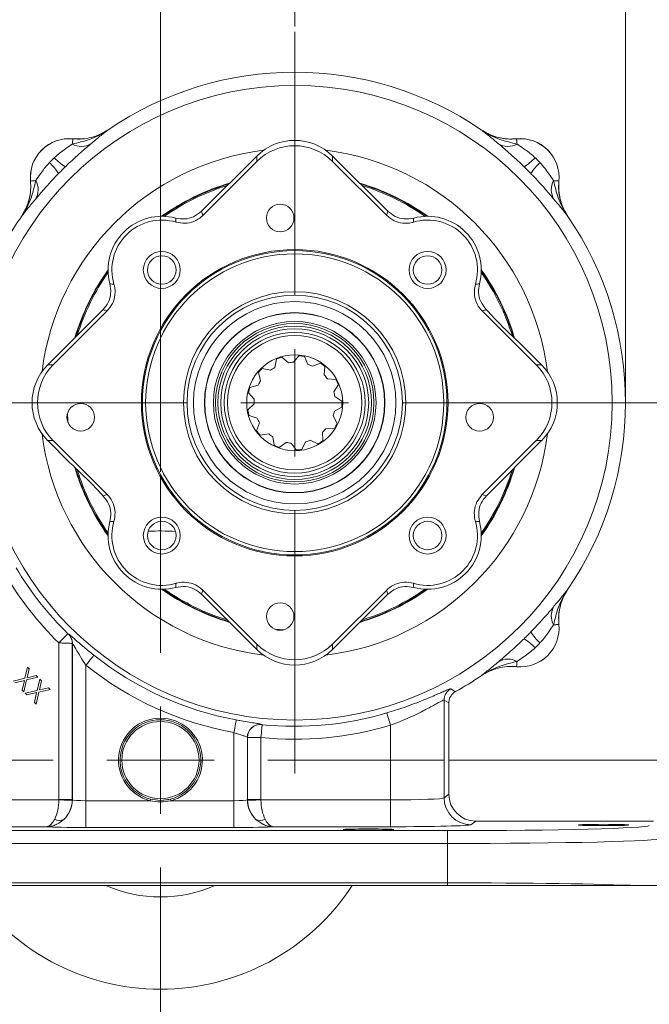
# Model space of a CAD drawing. Header units: inches. Extents: x 0.3 to 33.9, y 0.2 to 21.6.
# Tile 10 of 16: x 22.4 to 28.3, y 5.1 to 14.3. Entities that reach past the tile are written whole.
import ezdxf

# ---------------------------------------------------------------- set-up
doc = ezdxf.new("R2010")
doc.units = ezdxf.units.IN
doc.header["$MEASUREMENT"] = 0
doc.header["$PDSIZE"] = -1
doc.layers.add('SLD-0', color=7, linetype='Continuous', lineweight=15)
doc.styles.add('SLDTEXTSTYLE0', font='TXT', dxfattribs={"width": 0.75})
doc.dimstyles.new('SLDDIMSTYLE0', dxfattribs={"dimtxt": 0.25, "dimasz": 0.13, "dimexe": 0, "dimexo": 0.0625, "dimgap": 0.0625, "dimtad": 0, "dimtih": 1, "dimtoh": 1, "dimrnd": 1e-09, "dimzin": 12, "dimdsep": 46, "dimtxsty": 'SLDTEXTSTYLE0', "dimsah": 1, "dimcen": 0.09, "dimadec": 0, "dimazin": 3, "dimtfac": 1, "dimtofl": 0, "dimtmove": 0, "dimatfit": 3, "dimfxl": 1, "dimfrac": 2, "dimtolj": 1, "dimtzin": 12, "dimarcsym": 0})
doc.dimstyles.new('SLDDIMSTYLE1', dxfattribs={"dimtxt": 0.25, "dimasz": 0.13, "dimexe": 0, "dimexo": 0.0625, "dimgap": 0.0625, "dimtad": 0, "dimtih": 1, "dimtoh": 1, "dimrnd": 1e-09, "dimzin": 12, "dimdsep": 46, "dimtxsty": 'SLDTEXTSTYLE0', "dimsah": 1, "dimcen": 0.09, "dimadec": 0, "dimazin": 3, "dimtfac": 1, "dimtmove": 0, "dimatfit": 0, "dimfxl": 1, "dimfrac": 2, "dimtolj": 1, "dimtzin": 12, "dimarcsym": 0})

# ---------------------------------------------------------------- blocks, each defined once
blk = doc.blocks.new('_D')
at = {"layer": 'SLD-0'}
for p, q in [((24.9932, 14.234), (24.9932, 15.2715)), ((28.0732, 10.7779), (28.0732, 15.2715)), ((24.9932, 15.1465), (26.0068, 15.1465)), ((26.1464, 15.1833), (26.0956, 15.1833)), ((26.0956, 15.1833), (26.0956, 14.7865)), ((26.9199, 15.1833), (26.9707, 15.1833)), ((26.9707, 15.1833), (26.9707, 14.7865)), ((28.0732, 15.1465), (27.0595, 15.1465)), ((26.0956, 14.7865), (26.1464, 14.7865)), ((26.9707, 14.7865), (26.9199, 14.7865))]:
    blk.add_line(p, q, dxfattribs=at)
for points in [[(24.9932, 15.1465), (25.1232, 15.1265), (25.1232, 15.1665)], [(28.0732, 15.1465), (27.9432, 15.1665), (27.9432, 15.1265)]]:
    blk.add_solid(points, dxfattribs=at)
at = {"layer": 'SLD-0', "char_height": 0.25, "attachment_point": 1, "style": 'SLDTEXTSTYLE0'}
for s, insert in [('3.08', (26.1083, 15.5564, 0.0039)), ('78.2', (26.2099, 15.1087, 0.0039))]:
    blk.add_mtext(s, dxfattribs=dict(at, insert=insert))
blk = doc.blocks.new('_D_1')
at = {"layer": 'SLD-0'}
for p, q in [((30.5021, 7.3983), (30.5021, 7.6483)), ((26.4282, 7.3983), (30.6271, 7.3983)), ((30.1153, 6.8501), (30.0645, 6.8501)), ((30.0645, 6.8501), (30.0645, 6.4533)), ((30.8888, 6.8501), (30.9396, 6.8501)), ((30.9396, 6.8501), (30.9396, 6.4533)), ((30.0645, 6.4533), (30.1153, 6.4533)), ((30.9396, 6.4533), (30.8888, 6.4533)), ((26.4648, 6.2283), (30.6271, 6.2283)), ((30.5021, 6.2283), (30.5021, 5.9783))]:
    blk.add_line(p, q, dxfattribs=at)
for points in [[(30.5021, 7.3983), (30.5221, 7.5283), (30.4821, 7.5283)], [(30.5021, 6.2283), (30.4821, 6.0983), (30.5221, 6.0983)]]:
    blk.add_solid(points, dxfattribs=at)
at = {"layer": 'SLD-0', "char_height": 0.25, "attachment_point": 1, "style": 'SLDTEXTSTYLE0'}
for s, insert in [('1.17', (30.0772, 7.2232, -1.4325)), ('29.7', (30.1788, 6.7755, -1.4325))]:
    blk.add_mtext(s, dxfattribs=dict(at, insert=insert))
blk = doc.blocks.new('_D_2')
at = {"layer": 'SLD-0'}
for p, q in [((28.4992, 10.7279), (30.6271, 10.7279)), ((30.5021, 10.7279), (30.5021, 9.474)), ((30.1153, 9.0999), (30.0645, 9.0999)), ((30.0645, 9.0999), (30.0645, 8.7031)), ((30.8888, 9.0999), (30.9396, 9.0999)), ((30.9396, 9.0999), (30.9396, 8.7031)), ((30.0645, 8.7031), (30.1153, 8.7031)), ((30.5021, 7.3983), (30.5021, 8.6523)), ((30.9396, 8.7031), (30.8888, 8.7031)), ((26.4282, 7.3983), (30.6271, 7.3983))]:
    blk.add_line(p, q, dxfattribs=at)
for points in [[(30.5021, 10.7279), (30.4821, 10.5979), (30.5221, 10.5979)], [(30.5021, 7.3983), (30.5221, 7.5283), (30.4821, 7.5283)]]:
    blk.add_solid(points, dxfattribs=at)
at = {"layer": 'SLD-0', "char_height": 0.25, "attachment_point": 1, "style": 'SLDTEXTSTYLE0'}
for s, insert in [('3.33', (30.0772, 9.473, -1.4325)), ('84.6', (30.1788, 9.0253, -1.4325))]:
    blk.add_mtext(s, dxfattribs=dict(at, insert=insert))
blk = doc.blocks.new('_D_4')
at = {"layer": 'SLD-0'}
for p, q in [((20.3863, 8.4735), (20.3863, 15.2715)), ((23.7432, 10.0833), (23.7432, 15.2715)), ((20.3863, 15.1465), (21.5384, 15.1465)), ((21.678, 15.1833), (21.6272, 15.1833)), ((21.6272, 15.1833), (21.6272, 14.7865)), ((22.4515, 15.1833), (22.5023, 15.1833)), ((22.5023, 15.1833), (22.5023, 14.7865)), ((23.7432, 15.1465), (22.5911, 15.1465)), ((21.6272, 14.7865), (21.678, 14.7865)), ((22.5023, 14.7865), (22.4515, 14.7865))]:
    blk.add_line(p, q, dxfattribs=at)
for points in [[(20.3863, 15.1465), (20.5163, 15.1265), (20.5163, 15.1665)], [(23.7432, 15.1465), (23.6132, 15.1665), (23.6132, 15.1265)]]:
    blk.add_solid(points, dxfattribs=at)
at = {"layer": 'SLD-0', "char_height": 0.25, "attachment_point": 1, "style": 'SLDTEXTSTYLE0'}
for s, insert in [('3.36', (21.6399, 15.5564, -1.4325)), ('85.3', (21.7415, 15.1087, -1.4325))]:
    blk.add_mtext(s, dxfattribs=dict(at, insert=insert))
blk = doc.blocks.new('_D_5')
at = {"layer": 'SLD-0'}
for p, q in [((23.7432, 10.0833), (23.7432, 15.2715)), ((24.9932, 14.234), (24.9932, 15.2715)), ((23.7432, 15.1465), (23.4932, 15.1465)), ((23.9814, 15.1833), (23.9306, 15.1833)), ((23.9306, 15.1833), (23.9306, 14.7865)), ((24.7549, 15.1833), (24.8057, 15.1833)), ((24.8057, 15.1833), (24.8057, 14.7865)), ((24.9932, 15.1465), (25.2432, 15.1465)), ((23.9306, 14.7865), (23.9814, 14.7865)), ((24.8057, 14.7865), (24.7549, 14.7865))]:
    blk.add_line(p, q, dxfattribs=at)
for points in [[(23.7432, 15.1465), (23.6132, 15.1665), (23.6132, 15.1265)], [(24.9932, 15.1465), (25.1232, 15.1265), (25.1232, 15.1665)]]:
    blk.add_solid(points, dxfattribs=at)
at = {"layer": 'SLD-0', "char_height": 0.25, "attachment_point": 1, "style": 'SLDTEXTSTYLE0'}
for s, insert in [('1.25', (23.9433, 15.5564, -1.4325)), ('31.8', (24.0449, 15.1087, -1.4325))]:
    blk.add_mtext(s, dxfattribs=dict(at, insert=insert))
blk = doc.blocks.new('SW_CENTERMARKSYMBOL_0')
at = {"layer": 'SLD-0', "color": 0}
for p, q in [((0, 1), (0, 3.4561)), ((0, 0), (0, 0.5)), ((-1, 0), (-3.4561, 0)), ((0, 0), (-0.5, 0)), ((0, 0), (0, -0.5)), ((0, 0), (0.5, 0)), ((1, 0), (3.4561, 0)), ((0, -1), (0, -3.4561))]:
    blk.add_line(p, q, dxfattribs=at)
blk = doc.blocks.new('SW_CENTERMARKSYMBOL_1')
at = {"layer": 'SLD-0', "color": 0}
for p, q in [((0, 1), (0, 2.635)), ((0, 0), (0, 0.5)), ((-1, 0), (-2.635, 0)), ((0, 0), (-0.5, 0)), ((0, 0), (0, -0.5)), ((0, 0), (0.5, 0)), ((1, 0), (2.635, 0)), ((0, -1), (0, -2.635))]:
    blk.add_line(p, q, dxfattribs=at)

msp = doc.modelspace()

# ---------------------------------------------------------------- linework, layer by layer
at = {"color": 7, "linetype": 'Continuous', "lineweight": 15}
for p, q in [((23.2571, 13.2717), (23.257, 13.272)), ((26.7293, 13.272), (26.7292, 13.2717)), ((26.7293, 13.272), (26.7381, 13.2663)), ((22.9276, 13.1873), (22.9276, 13.187)), ((27.0587, 13.187), (27.0587, 13.1873)), ((24.6399, 13.0264), (24.1265, 12.5129)), ((24.6399, 12.9762), (24.1369, 12.4732)), ((24.6399, 12.9762), (24.6399, 13.0264)), ((25.3464, 13.0264), (25.3464, 12.9762)), ((25.8598, 12.5129), (25.3464, 13.0264)), ((25.8494, 12.4732), (25.3464, 12.9762)), ((22.5341, 12.7935), (22.5338, 12.7935)), ((27.4525, 12.7935), (27.4522, 12.7935)), ((22.4491, 12.4641), (22.4494, 12.464)), ((27.5369, 12.464), (27.5372, 12.4641)), ((23.2081, 11.5946), (22.6947, 11.0812)), ((23.2479, 11.5842), (22.7449, 11.0812)), ((27.2415, 11.0812), (26.7384, 11.5842)), ((26.7886, 11.5842), (26.7782, 11.5946)), ((27.2916, 11.0812), (27.0859, 11.2869)), ((24.8245, 11.1346), (24.8075, 11.0569)), ((24.9362, 11.1014), (24.8748, 11.152)), ((25.0328, 11.1664), (24.9816, 11.1055)), ((25.1162, 11.0851), (25.0854, 11.1584)), ((22.6947, 11.0812), (22.7449, 11.0812)), ((24.6548, 11.0097), (24.6759, 10.9329)), ((24.7692, 11.0321), (24.6913, 11.0484)), ((25.232, 11.0977), (25.1584, 11.0676)), ((25.2681, 10.987), (25.2749, 11.0662)), ((27.2415, 11.0812), (27.2916, 11.0812)), ((25.3765, 10.9444), (25.2973, 10.9519)), ((24.6535, 10.8932), (24.5769, 10.8714)), ((25.357, 10.8295), (25.3998, 10.8966)), ((24.5627, 10.8202), (24.6169, 10.762)), ((25.4332, 10.7414), (25.3666, 10.7849)), ((24.6156, 10.7164), (24.5579, 10.6615)), ((25.3625, 10.6488), (25.4316, 10.6883)), ((24.5691, 10.6095), (24.6442, 10.5832)), ((25.3891, 10.5354), (25.3503, 10.6049)), ((24.6642, 10.5422), (24.6387, 10.4669)), ((25.2834, 10.4862), (25.363, 10.489)), ((22.7449, 10.3747), (22.6947, 10.3747)), ((22.6947, 10.3747), (22.9004, 10.169)), ((22.7449, 10.3747), (23.2479, 9.8717)), ((24.6727, 10.4261), (24.7514, 10.4377)), ((24.7882, 10.4106), (24.8006, 10.332)), ((25.1379, 10.379), (25.2096, 10.3446)), ((25.2542, 10.3734), (25.2522, 10.453)), ((26.7384, 9.8717), (27.2415, 10.3747)), ((26.7782, 9.8613), (27.2916, 10.3747)), ((27.2916, 10.3747), (27.2415, 10.3747)), ((24.8497, 10.3117), (24.914, 10.3586)), ((24.9591, 10.3517), (25.0066, 10.2879)), ((25.0596, 10.2927), (25.0947, 10.3641)), ((23.1977, 9.8717), (23.2081, 9.8613)), ((27.5372, 8.9918), (27.5315, 8.983)), ((27.5372, 8.9918), (27.5369, 8.9919)), ((24.1265, 8.9429), (24.6399, 8.4295)), ((24.1369, 8.9827), (24.6399, 8.4796)), ((25.3464, 8.4796), (25.8494, 8.9827)), ((25.3464, 8.4295), (25.8598, 8.9429)), ((27.4522, 8.6624), (27.4525, 8.6624)), ((22.8878, 8.5721), (22.8865, 8.5715)), ((24.8103, 8.6167), (24.8894, 8.6114)), ((22.7977, 8.4904), (22.7977, 7.0305)), ((22.9226, 8.4857), (22.9239, 8.4863)), ((22.9226, 7.0305), (22.9226, 8.4857)), ((22.9239, 8.4863), (22.9239, 7.0294)), ((24.6399, 8.4295), (24.6399, 8.4796)), ((25.3464, 8.4796), (25.3464, 8.4295)), ((22.4819, 8.1608), (22.5069, 8.2648)), ((22.5069, 8.2648), (22.5224, 8.2493)), ((23.0489, 7.02), (23.0489, 8.2814)), ((27.0587, 8.2686), (27.0587, 8.2689)), ((22.6017, 8.17), (22.4976, 8.1451)), ((22.5224, 8.2493), (22.5023, 8.1656)), ((22.5023, 8.1656), (22.5863, 8.1854)), ((22.5863, 8.1854), (22.6017, 8.17)), ((26.7292, 8.1842), (26.7293, 8.1839)), ((22.371, 8.1347), (22.4819, 8.1608)), ((22.477, 8.1403), (22.3865, 8.1192)), ((22.4558, 8.0499), (22.477, 8.1403)), ((22.4976, 8.1451), (22.4713, 8.0344)), ((22.5956, 8.0472), (22.6206, 8.1511)), ((22.6361, 8.1356), (22.616, 8.0519)), ((22.6206, 8.1511), (22.6361, 8.1356)), ((22.4713, 8.0344), (22.4558, 8.0499)), ((22.4847, 8.0211), (22.5956, 8.0472)), ((22.5002, 8.0055), (22.4847, 8.0211)), ((22.5907, 8.0266), (22.5002, 8.0055)), ((22.5695, 7.9363), (22.5907, 8.0266)), ((22.6113, 8.0314), (22.585, 7.9207)), ((22.7154, 8.0563), (22.6113, 8.0314)), ((22.616, 8.0519), (22.7, 8.0717)), ((22.7, 8.0717), (22.7154, 8.0563)), ((22.585, 7.9207), (22.5695, 7.9363)), ((26.3839, 7.0463), (26.3839, 7.9574)), ((26.3839, 7.9574), (26.4282, 7.9312)), ((26.4282, 7.9312), (26.4282, 7.0794)), ((24.6859, 7.729), (24.6846, 7.7305)), ((25.8842, 7.7225), (25.8842, 7.0273)), ((24.4274, 7.6546), (24.4274, 7.02)), ((24.5524, 7.0294), (24.5524, 7.6112)), ((24.5524, 7.6112), (24.5537, 7.6097)), ((24.5537, 7.6097), (24.5537, 7.0305)), ((24.6786, 7.0305), (24.6786, 7.609)), ((26.4282, 7.0794), (26.3839, 7.0463)), ((22.7976, 7.0273), (21.5921, 7.0273)), ((22.9226, 7.0305), (22.7977, 7.0305)), ((22.9239, 7.0294), (22.9226, 7.0305)), ((23.0489, 7.02), (23.0489, 6.7701)), ((23.6466, 7.02), (23.0489, 7.02)), ((23.6503, 7.0345), (23.6466, 7.02)), ((23.8397, 7.02), (23.836, 7.0345)), ((24.4274, 7.02), (23.8397, 7.02)), ((24.4274, 7.02), (24.4274, 6.7701)), ((24.5537, 7.0305), (24.5524, 7.0294)), ((24.6786, 7.0305), (24.5537, 7.0305)), ((25.8842, 7.0273), (24.6787, 7.0273)), ((25.8842, 7.0273), (25.8842, 6.7774)), ((26.6337, 6.7963), (26.6781, 6.8296)), ((28.3348, 6.8296), (26.6781, 6.8296)), ((26.4148, 6.741), (21.0615, 6.741)), ((21.5921, 6.7774), (22.6861, 6.7774)), ((23.0489, 6.7701), (24.4274, 6.7701)), ((24.7902, 6.7774), (25.8842, 6.7774)), ((26.4148, 6.621), (26.4148, 6.741)), ((21.0615, 6.621), (26.4148, 6.621)), ((26.4148, 6.621), (26.4148, 6.2548)), ((26.4148, 6.2548), (21.0615, 6.2548)), ((26.4148, 6.2283), (26.4148, 6.2548)), ((26.4148, 6.2283), (21.0615, 6.2283)), ((28.4142, 6.2283), (28.1889, 6.2283))]:
    msp.add_line(p, q, dxfattribs=at)
at = {"color": 7, "linetype": 'Continuous', "lineweight": 15, "flags": 128}
for points in [[(22.923, 13.1383), (22.924, 13.1489), (22.9249, 13.1583), (22.9257, 13.1664), (22.9263, 13.1732), (22.9268, 13.1787), (22.9272, 13.1829), (22.9275, 13.1856), (22.9276, 13.187)], [(27.0634, 13.1383), (27.0623, 13.1489), (27.0614, 13.1583), (27.0607, 13.1664), (27.06, 13.1732), (27.0595, 13.1787), (27.0591, 13.1829), (27.0588, 13.1856), (27.0587, 13.187)], [(22.5828, 12.7981), (22.5722, 12.7971), (22.5628, 12.7962), (22.5547, 12.7954), (22.5479, 12.7948), (22.5424, 12.7943), (22.5382, 12.7939), (22.5355, 12.7936), (22.5341, 12.7935)], [(27.4035, 12.7981), (27.4141, 12.7971), (27.4235, 12.7962), (27.4316, 12.7954), (27.4385, 12.7948), (27.444, 12.7943), (27.4481, 12.7939), (27.4509, 12.7936), (27.4522, 12.7935)], [(22.8766, 10.6242), (22.8798, 10.5714), (22.882, 10.5451)], [(27.4035, 8.6577), (27.4141, 8.6588), (27.4235, 8.6597), (27.4316, 8.6604), (27.4385, 8.6611), (27.444, 8.6616), (27.4481, 8.662), (27.4509, 8.6623), (27.4522, 8.6624)], [(22.8817, 8.576), (22.8796, 8.5738), (22.8744, 8.5686), (22.8665, 8.5606), (22.856, 8.5499), (22.8434, 8.537), (22.8292, 8.5225), (22.8137, 8.5067), (22.7977, 8.4904)], [(23.1235, 8.3753), (23.1216, 8.373), (23.1171, 8.3673), (23.11, 8.3584), (23.1007, 8.3467), (23.0895, 8.3326), (23.0768, 8.3166), (23.0631, 8.2994), (23.0489, 8.2814)], [(27.0634, 8.3175), (27.0623, 8.307), (27.0614, 8.2976), (27.0607, 8.2895), (27.06, 8.2826), (27.0595, 8.2771), (27.0591, 8.273), (27.0588, 8.2702), (27.0587, 8.2689)], [(26.4898, 8.036), (26.4816, 8.041), (26.4464, 8.0626)], [(25.8501, 7.8375), (25.851, 7.8346), (25.853, 7.8276), (25.8563, 7.8167), (25.8605, 7.8024), (25.8656, 7.7851), (25.8714, 7.7656), (25.8777, 7.7444), (25.8842, 7.7225)], [(24.4492, 7.7725), (24.4486, 7.7696), (24.4473, 7.7624), (24.4452, 7.7512), (24.4425, 7.7366), (24.4393, 7.7189), (24.4356, 7.6988), (24.4316, 7.6771), (24.4274, 7.6546)], [(24.6907, 7.7283), (24.6904, 7.7253), (24.6896, 7.7181), (24.6885, 7.7068), (24.687, 7.6919), (24.6852, 7.674), (24.6832, 7.6537), (24.6809, 7.6318), (24.6786, 7.609)], [(22.7976, 7.0273), (22.8215, 7.0267), (22.8444, 7.0261), (22.8657, 7.0256), (22.8844, 7.0251), (22.9, 7.0247), (22.9118, 7.0244), (22.9194, 7.0242), (22.9225, 7.0241)], [(23.7432, 7.0228), (23.8102, 7.0289), (23.836, 7.0345)], [(24.6787, 7.0273), (24.6549, 7.0267), (24.6319, 7.0261), (24.6107, 7.0256), (24.5919, 7.0251), (24.5764, 7.0247), (24.5646, 7.0244), (24.5569, 7.0242), (24.5538, 7.0241)]]:
    msp.add_lwpolyline(points, dxfattribs=at)
at = {"color": 7, "linetype": 'Continuous', "lineweight": 15}
for centre, radius in [((24.9932, 10.7279), 2.9561), ((24.8581, 12.4497), 0.1285), ((24.9932, 10.7279), 1.4275), ((24.9932, 10.7279), 1.4175), ((23.7557, 11.9654), 0.172), ((24.9932, 10.7279), 1.3875), ((26.2306, 11.9654), 0.172), ((23.7562, 11.9649), 0.133), ((26.2302, 11.9649), 0.133), ((24.9932, 10.7279), 1.0346), ((24.9932, 10.7279), 1.0025), ((24.9932, 10.7279), 0.9425), ((24.9932, 10.7279), 0.8395), ((24.9932, 10.7279), 0.8375), ((24.9932, 10.7279), 0.7574), ((24.9932, 10.7279), 0.7378), ((24.9932, 10.7279), 0.7148), ((24.9932, 10.7279), 0.689), ((24.9932, 10.7279), 0.656), ((24.9932, 10.7279), 0.626), ((24.9932, 10.7279), 0.447), ((23.0012, 10.5929), 0.1285), ((26.715, 10.5929), 0.1285), ((23.7557, 9.4905), 0.172), ((26.2306, 9.4905), 0.172), ((23.7562, 9.4909), 0.133), ((26.2302, 9.4909), 0.133), ((24.8581, 8.736), 0.1285), ((23.7432, 7.3983), 0.3595)]:
    msp.add_circle(centre, radius, dxfattribs=at)
for centre, radius, start, end in [((24.9932, 10.7279), 3.08, 55.68866, 124.31134), ((22.8932, 12.8279), 0.361, 84.52223, 185.47777), ((22.8932, 12.8279), 0.3607, 84.51489, 185.48511), ((23.0067, 13.2888), 0.1722, 240.90296, 301.45405), ((26.9796, 13.2888), 0.1722, 238.54598, 299.09702), ((27.0932, 12.8279), 0.361, 354.52223, 95.47777), ((27.0932, 12.8279), 0.3607, 354.51489, 95.48511), ((22.4225, 12.644), 0.4311, 30.49938, 48.25238), ((23.0771, 13.2985), 0.4311, 221.7476, 239.50078), ((26.9092, 13.2985), 0.4311, 300.49937, 318.25233), ((27.5638, 12.644), 0.4311, 131.74768, 149.50056), ((22.4323, 12.7144), 0.1722, 328.54594, 29.09696), ((27.554, 12.7144), 0.1722, 150.90302, 211.45389), ((24.9932, 10.7279), 2.1191, 107.22814, 124.95175), ((24.9932, 10.7279), 2.1191, 55.04825, 72.77186), ((24.9932, 10.7279), 3.08, 145.68866, 150.01049), ((23.7557, 11.9654), 0.5, 74.9895, 195.0105), ((23.7557, 11.9654), 0.4645, 73.36048, 196.63952), ((26.2306, 11.9654), 0.4645, 343.36048, 106.63952), ((26.2306, 11.9654), 0.5, 344.9895, 105.0105), ((24.9932, 10.7279), 3.08, 325.68866, 34.31134), ((24.9932, 10.7279), 2.1191, 145.04825, 162.77186), ((24.9932, 10.7279), 2.1191, 17.0248, 34.95175), ((24.9932, 10.7279), 0.4402, 105.59942, 112.52249), ((24.9932, 10.7279), 0.3778, 91.75326, 98.67634), ((24.9932, 10.7279), 0.4402, 77.90711, 84.83018), ((24.9932, 10.7279), 0.4403, 133.29172, 140.2148), ((24.9932, 10.7279), 0.3777, 119.44557, 126.36865), ((24.9932, 10.7279), 0.3777, 64.06095, 70.98403), ((24.9932, 10.7279), 0.4402, 50.2148, 57.13788), ((24.9932, 10.7279), 0.3778, 147.13788, 154.06095), ((24.9932, 10.7279), 0.3778, 36.36865, 43.29172), ((24.9932, 10.7279), 0.4402, 22.52249, 29.44557), ((24.9932, 10.7279), 0.4403, 160.98403, 167.90711), ((24.9932, 10.7279), 0.3777, 8.67634, 15.59942), ((24.9932, 10.7279), 0.3777, 174.83018, 181.75326), ((24.9932, 10.7279), 0.4403, 354.83018, 1.75326), ((24.9932, 10.7279), 0.4403, 188.67634, 195.59942), ((24.9932, 10.7279), 0.3778, 340.98403, 347.90711), ((24.9932, 10.7279), 0.3778, 202.52249, 209.44557), ((24.9932, 10.7279), 0.4403, 216.36865, 223.29172), ((24.9932, 10.7279), 0.3778, 313.29172, 320.2148), ((24.9932, 10.7279), 0.4402, 327.13788, 334.06095), ((24.9932, 10.7279), 0.3777, 230.2148, 237.13788), ((24.9932, 10.7279), 0.3778, 285.59942, 292.52249), ((24.9932, 10.7279), 0.4403, 299.44557, 306.36865), ((24.9932, 10.7279), 0.4402, 244.06095, 250.98403), ((24.9932, 10.7279), 0.3778, 257.90711, 264.83018), ((24.9932, 10.7279), 0.4403, 271.75326, 278.67634), ((24.9932, 10.7279), 2.1191, 197.0248, 214.95175), ((24.9932, 10.7279), 2.1191, 325.04825, 342.77186), ((23.7557, 9.4905), 0.5, 164.9895, 285.0105), ((23.7557, 9.4905), 0.4645, 163.36048, 286.63952), ((26.2306, 9.4905), 0.4645, 253.36048, 16.63952), ((26.2306, 9.4905), 0.5, 254.9895, 15.0105), ((23.7432, 7.3983), 2.135, 86.22611, 93.06202), ((24.9932, 10.7279), 3.0148, 210.65257, 225.54358), ((24.9932, 10.7279), 3.1348, 210.65257, 225.54358), ((24.9932, 10.7279), 2.1191, 235.04825, 252.77186), ((24.9932, 10.7279), 2.1191, 287.22814, 304.95175), ((27.554, 8.7415), 0.1722, 148.54616, 209.09694), ((27.0932, 8.6279), 0.3607, 264.51489, 5.48511), ((27.0932, 8.6279), 0.361, 264.52223, 5.47777), ((22.8025, 8.4857), 0.1201, 0.03027, 45.63795), ((22.8039, 8.4862), 0.1201, 0.03063, 45.64825), ((27.5638, 8.8119), 0.4311, 210.49934, 228.25246), ((26.9092, 8.1573), 0.4311, 41.74776, 59.50064), ((24.9932, 10.7279), 3.0051, 231.52495, 259.57036), ((24.9932, 10.7279), 3.125, 231.52495, 259.57036), ((26.9796, 8.1671), 0.1722, 60.90305, 121.45405), ((24.9932, 10.7279), 3.08, 299.07314, 304.31134), ((26.504, 7.9573), 0.1201, 118.64562, 179.95588), ((24.9932, 10.7279), 3.0148, 264.24184, 286.51375), ((23.7432, 7.3983), 0.3905, 284.31969, 255.68031), ((23.7432, 7.3983), 0.3755, 284.31969, 255.68031), ((24.6725, 7.611), 0.1201, 84.21536, 179.90696), ((24.6738, 7.6095), 0.1201, 84.24261, 179.90711), ((24.9932, 10.7279), 3.1348, 264.24184, 286.51375), ((22.6738, 7.0297), 0.2502, 312.81615, 359.94242), ((22.6726, 7.0306), 0.25, 358.52616, 359.97382), ((24.8025, 7.0297), 0.2502, 180.05753, 227.18386), ((24.8037, 7.0306), 0.25, 180.02618, 181.47384), ((26.634, 7.0465), 0.2501, 180.05366, 269.93104), ((22.8031, 6.9152), 0.0801, 236.57915, 300.52487), ((24.6732, 6.9152), 0.0801, 239.47516, 303.42082), ((23.7432, 7.3983), 2.135, 213.23055, 326.76945), ((23.7432, 7.3983), 1.2755, 246.53268, 293.46732)]:
    msp.add_arc(centre, radius, start, end, dxfattribs=at)
at = {"color": 8, "linetype": 'Continuous', "lineweight": 15}
for radius, start, end in [(2.3701, 97.01371, 172.98629), (2.3701, 7.01371, 82.98629), (2.1338, 106.48588, 125.48859), (2.129, 106.72412, 125.30947), (2.1338, 54.51141, 73.51412), (2.129, 54.69053, 73.27588), (2.1338, 144.51141, 163.51412), (2.129, 144.69053, 163.27588), (2.129, 16.5536, 35.30947), (2.1338, 16.33267, 35.48859), (2.3701, 187.01371, 262.98629), (2.3701, 277.01371, 352.98629), (2.1338, 196.33267, 215.48859), (2.129, 196.5536, 215.30947), (2.129, 324.69053, 343.27588), (2.1338, 324.51141, 343.51412), (2.1338, 234.51141, 253.51412), (2.129, 234.69053, 253.27588), (2.1338, 286.48588, 305.48859), (2.129, 286.72412, 305.30947)]:
    msp.add_arc((24.9932, 10.7279), radius, start, end, dxfattribs=at)
at = {"color": 7, "linetype": 'Continuous', "lineweight": 15}
for centre, major_axis, ratio, start_param, end_param in [((24.9932, 12.6718), (0, 0.501), 0.998099, 5.498738, 7.067632), ((24.9932, 12.6217), (0, 0.501), 0.998099, 5.498738, 7.067632), ((26.9422, 11.4373), (0.1718, -0.1715), 0.039557, 3.646713, 5.741108), ((23.0493, 10.7279), (-0.501, 0), 0.998099, 5.498738, 7.067632), ((23.0994, 10.7279), (-0.501, 0), 0.998099, 5.498738, 7.067632), ((26.8869, 10.7279), (0.501, 0), 0.998099, 5.498738, 7.067632), ((26.937, 10.7279), (0.501, 0), 0.998099, 5.498738, 7.067632), ((23.0441, 10.0185), (0.1718, -0.1715), 0.039557, 0.50512, 2.599515), ((24.9932, 8.8342), (0, -0.501), 0.998099, 5.498738, 7.067632), ((24.9932, 8.7841), (0, -0.501), 0.998099, 5.498738, 7.067632), ((26.6783, 7.0797), (-0.2002, -0.1501), 0.999049, 5.640226, 7.210109), ((22.677, 7.0273), (0.0041, 0.25), 0.482584, 3.922427, 4.720341), ((22.6726, 7.0306), (0.1001, -0.0751), 0.999049, 0.617693, 0.642959), ((22.677, 7.0273), (0.0815, 0.2369), 0.978221, 4.226504, 5.024418), ((23.0489, 7.0298), (0.125, 0), 0.078558, 3.176499, 4.712389), ((24.4274, 7.0298), (0.125, 0), 0.078558, 4.712389, 6.248279), ((24.7994, 7.0273), (-0.0815, 0.2369), 0.978221, 1.258768, 2.056681), ((24.8037, 7.0306), (0.1001, 0.0751), 0.999049, 2.498634, 2.5239), ((24.7994, 7.0273), (-0.0041, 0.25), 0.482584, 1.562845, 2.360758), ((25.8842, 7.0469), (0.5, 0), 0.039279, 4.712389, 6.248279), ((25.8842, 6.797), (0.75, 0), 0.026186, 4.712389, 6.248279), ((23.0489, 6.7799), (0.375, 0), 0.026186, 3.397717, 4.712389), ((24.4274, 6.7799), (0.375, 0), 0.026186, 4.712389, 6.027061), ((26.4148, 6.7902), (1.88, 0), 0.026186, 4.712389, 6.257005), ((26.4148, 6.6703), (2, 0), 0.024615, 4.712389, 6.257005), ((26.4148, 6.2056), (2, 0), 0.024615, 0.479944, 1.570796)]:
    msp.add_ellipse(centre, major_axis=major_axis, ratio=ratio, start_param=start_param, end_param=end_param, dxfattribs=at)
for centre in [(27.8682, 6.7936), (25.6802, 6.751)]:
    msp.add_ellipse(centre, major_axis=(0.2344, 0), ratio=0.026186, dxfattribs=at)
for points, knots in [([(23.2571, 13.2717), (23.2569, 13.2715), (23.2292, 13.2521), (23.1724, 13.2185), (23.0609, 13.171), (22.9766, 13.151), (22.923, 13.1383)], [0, 0, 0, 0, 0.00233, 0.278135, 0.541056, 1, 1, 1, 1]), ([(23.257, 13.272), (23.2327, 13.2571), (23.1833, 13.2268), (23.1011, 13.1989), (23.0149, 13.1834), (22.957, 13.186), (22.9276, 13.1873)], [0, 0, 0, 0, 0.246215, 0.500001, 0.746214, 1, 1, 1, 1]), ([(23.2571, 13.2717), (23.2557, 13.2707), (23.2315, 13.2543), (23.1806, 13.2261), (23.1004, 13.1982), (23.0149, 13.1831), (22.957, 13.1857), (22.9276, 13.187)], [0, 0, 0, 0, 0.0143222, 0.2536985, 0.5000275, 0.7462198, 1, 1, 1, 1]), ([(23.0965, 13.1419), (23.1254, 13.166), (23.1689, 13.2023), (23.2194, 13.2424), (23.2444, 13.262), (23.257, 13.2716), (23.2571, 13.2717)], [0, 0, 0, 0, 0.493398, 0.745029, 0.997453, 1, 1, 1, 1]), ([(26.7292, 13.2717), (26.7294, 13.2716), (26.7419, 13.262), (26.7669, 13.2424), (26.8174, 13.2023), (26.8609, 13.166), (26.8898, 13.1419)], [0, 0, 0, 0, 0.002547, 0.254971, 0.506602, 1, 1, 1, 1]), ([(27.0634, 13.1383), (27.0097, 13.151), (26.9254, 13.171), (26.8139, 13.2185), (26.7571, 13.2521), (26.7295, 13.2715), (26.7292, 13.2717)], [0, 0, 0, 0, 0.4589438, 0.7218647, 0.9976696, 1, 1, 1, 1]), ([(27.0587, 13.187), (27.0302, 13.1857), (26.9723, 13.183), (26.8868, 13.1981), (26.8038, 13.2261), (26.7543, 13.2563), (26.7292, 13.2717)], [0, 0, 0, 0, 0.246206, 0.499999, 0.746205, 1, 1, 1, 1]), ([(26.7572, 13.2549), (26.7794, 13.2428), (26.8267, 13.2171), (26.9029, 13.195), (26.9819, 13.1834), (27.0329, 13.186), (27.0587, 13.1873)], [0, 0, 0, 0, 0.241066, 0.513053, 0.753661, 1, 1, 1, 1]), ([(22.923, 13.1383), (22.9024, 13.1242), (22.8665, 13.0995), (22.8067, 13.056), (22.7727, 13.0265), (22.7554, 13.0115)], [0, 0, 0, 0, 0.398876, 0.694912, 1, 1, 1, 1]), ([(22.8583, 12.9271), (22.863, 12.9316), (22.8892, 12.9571), (22.9379, 13.003), (22.9985, 13.0576), (23.0529, 13.1049), (23.0818, 13.1294), (23.0965, 13.1419)], [0, 0, 0, 0, 0.054789, 0.306863, 0.566571, 0.779999, 1, 1, 1, 1]), ([(26.8898, 13.1419), (26.904, 13.1298), (26.9329, 13.1053), (26.9886, 13.0568), (27.0546, 12.9976), (27.1032, 12.9509), (27.128, 12.9271)], [0, 0, 0, 0, 0.21336, 0.43352, 0.711269, 1, 1, 1, 1]), ([(27.2309, 13.0115), (27.2274, 13.0146), (27.2092, 13.0311), (27.1744, 13.0595), (27.1187, 13.1004), (27.084, 13.1242), (27.0634, 13.1383)], [0, 0, 0, 0, 0.061604, 0.328468, 0.601193, 1, 1, 1, 1]), ([(22.7096, 12.9657), (22.7065, 12.9622), (22.69, 12.944), (22.6616, 12.9092), (22.6207, 12.8535), (22.5969, 12.8187), (22.5828, 12.7981)], [0, 0, 0, 0, 0.061603, 0.328468, 0.601193, 1, 1, 1, 1]), ([(27.4035, 12.7981), (27.3894, 12.8187), (27.3647, 12.8546), (27.3212, 12.9144), (27.2917, 12.9484), (27.2767, 12.9657)], [0, 0, 0, 0, 0.398877, 0.694913, 1, 1, 1, 1]), ([(22.5792, 12.6246), (22.5913, 12.6388), (22.6157, 12.6677), (22.6643, 12.7234), (22.7235, 12.7894), (22.7702, 12.838), (22.794, 12.8628)], [0, 0, 0, 0, 0.21336, 0.43352, 0.711269, 1, 1, 1, 1]), ([(22.794, 12.8628), (22.8046, 12.8736), (22.8259, 12.8952), (22.8475, 12.9165), (22.8583, 12.9271)], [0, 0, 0, 0, 0.5, 1, 1, 1, 1]), ([(27.128, 12.9271), (27.1388, 12.9165), (27.1604, 12.8952), (27.1817, 12.8736), (27.1923, 12.8628)], [0, 0, 0, 0, 0.500001, 1, 1, 1, 1]), ([(27.1923, 12.8628), (27.1968, 12.8581), (27.2223, 12.8319), (27.2682, 12.7832), (27.3228, 12.7226), (27.3701, 12.6682), (27.3947, 12.6392), (27.4071, 12.6246)], [0, 0, 0, 0, 0.054789, 0.306863, 0.566571, 0.779999, 1, 1, 1, 1]), ([(22.5338, 12.7935), (22.5351, 12.765), (22.5378, 12.7071), (22.5227, 12.6217), (22.4946, 12.5386), (22.4644, 12.4892), (22.4491, 12.4641)], [0, 0, 0, 0, 0.246215, 0.500001, 0.746214, 1, 1, 1, 1]), ([(22.5828, 12.7981), (22.5701, 12.7445), (22.5501, 12.6602), (22.5026, 12.5487), (22.469, 12.4919), (22.4496, 12.4642), (22.4494, 12.464)], [0, 0, 0, 0, 0.458943, 0.721865, 0.99767, 1, 1, 1, 1]), ([(22.5341, 12.7935), (22.5354, 12.7658), (22.5381, 12.7095), (22.5238, 12.6249), (22.4962, 12.5408), (22.4652, 12.4899), (22.4494, 12.464)], [0, 0, 0, 0, 0.239385, 0.485722, 0.738731, 1, 1, 1, 1]), ([(27.5369, 12.464), (27.5367, 12.4642), (27.5173, 12.4919), (27.4837, 12.5486), (27.4362, 12.6602), (27.4162, 12.7445), (27.4035, 12.7981)], [0, 0, 0, 0, 0.00233, 0.278136, 0.541057, 1, 1, 1, 1]), ([(27.4525, 12.7935), (27.4518, 12.785), (27.449, 12.749), (27.4517, 12.6841), (27.4686, 12.6043), (27.4967, 12.5295), (27.5236, 12.4861), (27.5372, 12.4641)], [0, 0, 0, 0, 0.073245, 0.312639, 0.558976, 0.776893, 1, 1, 1, 1]), ([(27.5369, 12.464), (27.535, 12.4668), (27.5177, 12.4924), (27.4893, 12.5451), (27.4625, 12.6247), (27.4483, 12.7088), (27.4509, 12.765), (27.4522, 12.7935)], [0, 0, 0, 0, 0.028661, 0.26802, 0.51433, 0.753688, 1, 1, 1, 1]), ([(22.4494, 12.464), (22.4495, 12.4641), (22.4591, 12.4767), (22.4786, 12.5017), (22.5188, 12.5522), (22.5551, 12.5957), (22.5792, 12.6246)], [0, 0, 0, 0, 0.002547, 0.254971, 0.506602, 1, 1, 1, 1]), ([(27.4071, 12.6246), (27.4312, 12.5957), (27.4675, 12.5522), (27.5077, 12.5017), (27.5272, 12.4767), (27.5368, 12.4641), (27.5369, 12.464)], [0, 0, 0, 0, 0.493398, 0.745029, 0.997453, 1, 1, 1, 1]), ([(23.8852, 12.4483), (23.913, 12.4438), (23.9685, 12.4347), (24.0559, 12.4564), (24.1022, 12.4935), (24.1265, 12.5129)], [0, 0, 0, 0, 0.322228, 0.644461, 1, 1, 1, 1]), ([(24.1265, 12.5129), (24.1283, 12.5061), (24.1318, 12.4929), (24.1352, 12.4796), (24.1369, 12.4732)], [0, 0, 0, 0, 0.518393, 1, 1, 1, 1]), ([(25.8494, 12.4732), (25.8511, 12.4796), (25.8545, 12.4929), (25.858, 12.5061), (25.8598, 12.5129)], [0, 0, 0, 0, 0.481607, 1, 1, 1, 1]), ([(25.8598, 12.5129), (25.8816, 12.4951), (25.9252, 12.4596), (26.0117, 12.4346), (26.0703, 12.4436), (26.1011, 12.4483)], [0, 0, 0, 0, 0.32223, 0.644465, 1, 1, 1, 1]), ([(23.8887, 12.4105), (23.8882, 12.4166), (23.8872, 12.4292), (23.8859, 12.4418), (23.8852, 12.4483)], [0, 0, 0, 0, 0.481605, 1, 1, 1, 1]), ([(23.8887, 12.4105), (23.9165, 12.4051), (23.9719, 12.3943), (24.0557, 12.4142), (24.1091, 12.4464), (24.133, 12.4695), (24.1369, 12.4732)], [0, 0, 0, 0, 0.313513, 0.627032, 0.940441, 1, 1, 1, 1]), ([(25.8494, 12.4732), (25.8713, 12.4552), (25.9149, 12.4194), (25.9981, 12.3971), (26.0604, 12.4002), (26.0925, 12.409), (26.0976, 12.4105)], [0, 0, 0, 0, 0.313515, 0.627036, 0.940445, 1, 1, 1, 1]), ([(26.1011, 12.4483), (26.1004, 12.4418), (26.0991, 12.4292), (26.0981, 12.4166), (26.0976, 12.4105)], [0, 0, 0, 0, 0.518395, 1, 1, 1, 1]), ([(23.2081, 11.5946), (23.2259, 11.6164), (23.2615, 11.6599), (23.2865, 11.7465), (23.2775, 11.8051), (23.2728, 11.8359)], [0, 0, 0, 0, 0.322228, 0.644461, 1, 1, 1, 1]), ([(23.2728, 11.8359), (23.2793, 11.8352), (23.2919, 11.8339), (23.3045, 11.8329), (23.3106, 11.8324)], [0, 0, 0, 0, 0.518395, 1, 1, 1, 1]), ([(26.6757, 11.8324), (26.6818, 11.8329), (26.6944, 11.8339), (26.707, 11.8352), (26.7135, 11.8359)], [0, 0, 0, 0, 0.481605, 1, 1, 1, 1]), ([(26.7135, 11.8359), (26.709, 11.8081), (26.7, 11.7526), (26.7216, 11.6652), (26.7587, 11.6189), (26.7782, 11.5946)], [0, 0, 0, 0, 0.32223, 0.644466, 1, 1, 1, 1]), ([(23.2479, 11.5842), (23.2658, 11.606), (23.3017, 11.6497), (23.324, 11.7329), (23.3209, 11.7952), (23.312, 11.8272), (23.3106, 11.8324)], [0, 0, 0, 0, 0.3135128, 0.6270316, 0.9404411, 1, 1, 1, 1]), ([(26.6757, 11.8324), (26.6703, 11.8046), (26.6595, 11.7492), (26.6794, 11.6654), (26.7117, 11.612), (26.7347, 11.5881), (26.7384, 11.5842)], [0, 0, 0, 0, 0.313515, 0.627037, 0.940446, 1, 1, 1, 1]), ([(23.2479, 11.5842), (23.2415, 11.5859), (23.2282, 11.5892), (23.215, 11.5928), (23.2081, 11.5946)], [0, 0, 0, 0, 0.481607, 1, 1, 1, 1]), ([(26.7782, 11.5946), (26.7713, 11.5928), (26.7581, 11.5892), (26.7448, 11.5859), (26.7384, 11.5842)], [0, 0, 0, 0, 0.518393, 1, 1, 1, 1]), ([(23.2081, 9.8613), (23.215, 9.8631), (23.2282, 9.8666), (23.2415, 9.87), (23.2479, 9.8717)], [0, 0, 0, 0, 0.518393, 1, 1, 1, 1]), ([(23.2728, 9.62), (23.2773, 9.6478), (23.2864, 9.7033), (23.2647, 9.7907), (23.2276, 9.837), (23.2081, 9.8613)], [0, 0, 0, 0, 0.322228, 0.644461, 1, 1, 1, 1]), ([(23.3106, 9.6235), (23.316, 9.6512), (23.3268, 9.7067), (23.3069, 9.7905), (23.2747, 9.8438), (23.2516, 9.8678), (23.2479, 9.8717)], [0, 0, 0, 0, 0.313513, 0.627032, 0.940441, 1, 1, 1, 1]), ([(26.7384, 9.8717), (26.7205, 9.8498), (26.6846, 9.8062), (26.6623, 9.723), (26.6654, 9.6607), (26.6743, 9.6286), (26.6757, 9.6235)], [0, 0, 0, 0, 0.313513, 0.627032, 0.940441, 1, 1, 1, 1]), ([(26.7782, 9.8613), (26.7604, 9.8395), (26.7248, 9.7959), (26.6999, 9.7094), (26.7088, 9.6508), (26.7135, 9.62)], [0, 0, 0, 0, 0.3222278, 0.644461, 1, 1, 1, 1]), ([(26.7384, 9.8717), (26.7448, 9.87), (26.7581, 9.8666), (26.7713, 9.8631), (26.7782, 9.8613)], [0, 0, 0, 0, 0.481607, 1, 1, 1, 1]), ([(23.3106, 9.6235), (23.3045, 9.623), (23.2919, 9.622), (23.2793, 9.6207), (23.2728, 9.62)], [0, 0, 0, 0, 0.481605, 1, 1, 1, 1]), ([(26.7135, 9.62), (26.707, 9.6207), (26.6944, 9.622), (26.6818, 9.623), (26.6757, 9.6235)], [0, 0, 0, 0, 0.518395, 1, 1, 1, 1]), ([(23.8852, 9.0076), (23.8859, 9.0141), (23.8872, 9.0267), (23.8882, 9.0393), (23.8887, 9.0454)], [0, 0, 0, 0, 0.518395, 1, 1, 1, 1]), ([(24.1265, 8.9429), (24.1047, 8.9607), (24.0612, 8.9963), (23.9746, 9.0212), (23.916, 9.0123), (23.8852, 9.0076)], [0, 0, 0, 0, 0.322228, 0.644461, 1, 1, 1, 1]), ([(24.1369, 8.9827), (24.1151, 9.0006), (24.0714, 9.0365), (23.9882, 9.0587), (23.9259, 9.0557), (23.8939, 9.0468), (23.8887, 9.0454)], [0, 0, 0, 0, 0.313512, 0.627032, 0.940441, 1, 1, 1, 1]), ([(26.0976, 9.0454), (26.0699, 9.0508), (26.0144, 9.0616), (25.9306, 9.0417), (25.8773, 9.0094), (25.8533, 8.9864), (25.8494, 8.9827)], [0, 0, 0, 0, 0.313513, 0.627032, 0.940442, 1, 1, 1, 1]), ([(26.1011, 9.0076), (26.0733, 9.0121), (26.0178, 9.0211), (25.9304, 8.9994), (25.8841, 8.9624), (25.8598, 8.9429)], [0, 0, 0, 0, 0.3222281, 0.6444616, 1, 1, 1, 1]), ([(26.0976, 9.0454), (26.0981, 9.0393), (26.0991, 9.0267), (26.1004, 9.0141), (26.1011, 9.0076)], [0, 0, 0, 0, 0.481605, 1, 1, 1, 1]), ([(27.4035, 8.6577), (27.4162, 8.7114), (27.4362, 8.7957), (27.4837, 8.9072), (27.5173, 8.964), (27.5367, 8.9916), (27.5369, 8.9919)], [0, 0, 0, 0, 0.458944, 0.721864, 0.99767, 1, 1, 1, 1]), ([(27.5369, 8.9919), (27.5368, 8.9917), (27.5272, 8.9792), (27.5077, 8.9542), (27.4675, 8.9037), (27.4312, 8.8601), (27.4071, 8.8313)], [0, 0, 0, 0, 0.002547, 0.254971, 0.506602, 1, 1, 1, 1]), ([(27.4522, 8.6624), (27.4509, 8.6906), (27.4482, 8.748), (27.463, 8.8332), (27.4909, 8.9166), (27.5214, 8.9665), (27.5369, 8.9919)], [0, 0, 0, 0, 0.243914, 0.495197, 0.743693, 1, 1, 1, 1]), ([(24.1369, 8.9827), (24.1352, 8.9763), (24.1318, 8.963), (24.1283, 8.9498), (24.1265, 8.9429)], [0, 0, 0, 0, 0.481607, 1, 1, 1, 1]), ([(25.8598, 8.9429), (25.858, 8.9498), (25.8545, 8.963), (25.8511, 8.9763), (25.8494, 8.9827)], [0, 0, 0, 0, 0.518393, 1, 1, 1, 1]), ([(27.5201, 8.9639), (27.508, 8.9417), (27.4823, 8.8944), (27.4602, 8.8182), (27.4486, 8.7392), (27.4512, 8.6882), (27.4525, 8.6624)], [0, 0, 0, 0, 0.241066, 0.513053, 0.753661, 1, 1, 1, 1]), ([(27.4071, 8.8313), (27.3951, 8.8171), (27.3706, 8.7882), (27.3221, 8.7325), (27.2628, 8.6665), (27.2161, 8.6179), (27.1923, 8.5931)], [0, 0, 0, 0, 0.2133597, 0.4335205, 0.7112694, 1, 1, 1, 1]), ([(27.2767, 8.4902), (27.2798, 8.4936), (27.2964, 8.5119), (27.3247, 8.5467), (27.3656, 8.6024), (27.3894, 8.6371), (27.4035, 8.6577)], [0, 0, 0, 0, 0.061603, 0.328468, 0.601193, 1, 1, 1, 1]), ([(22.8865, 8.5715), (22.8864, 8.5715), (22.8864, 8.5716), (22.886, 8.5719), (22.8851, 8.5727), (22.8836, 8.5741), (22.8824, 8.5753), (22.8817, 8.576)], [0, 0, 0, 0, 0.1001645, 0.2471595, 0.4268316, 0.66243, 1, 1, 1, 1]), ([(23.1235, 8.3753), (23.0924, 8.4005), (23.0451, 8.4387), (22.9882, 8.4873), (22.9606, 8.5113), (22.9331, 8.5353), (22.9089, 8.5564), (22.8912, 8.571), (22.8887, 8.5718), (22.8878, 8.5721)], [0, 0, 0, 0, 0.280433, 0.426364, 0.572079, 0.58885, 0.767295, 0.917528, 1, 1, 1, 1]), ([(27.1923, 8.5931), (27.1817, 8.5823), (27.1604, 8.5606), (27.1388, 8.5394), (27.128, 8.5288)], [0, 0, 0, 0, 0.499999, 1, 1, 1, 1]), ([(22.7977, 8.4904), (22.8118, 8.4898), (22.831, 8.4891), (22.862, 8.4879), (22.8881, 8.4869), (22.9097, 8.4861), (22.9203, 8.4858), (22.9219, 8.4857), (22.9226, 8.4857)], [0, 0, 0, 0, 0.21959, 0.30026, 0.526683, 0.716332, 0.88301, 1, 1, 1, 1]), ([(22.9239, 8.4863), (22.9244, 8.486), (22.9256, 8.4851), (22.9306, 8.4771), (22.9398, 8.4618), (22.9609, 8.4255), (22.9992, 8.3602), (23.0325, 8.3074), (23.0489, 8.2814)], [0, 0, 0, 0, 0.062188, 0.156534, 0.184765, 0.352663, 0.682244, 1, 1, 1, 1]), ([(27.128, 8.5288), (27.1233, 8.5243), (27.0971, 8.4988), (27.0484, 8.4529), (26.9878, 8.3983), (26.9334, 8.351), (26.9045, 8.3264), (26.8898, 8.314)], [0, 0, 0, 0, 0.054789, 0.306864, 0.566571, 0.779999, 1, 1, 1, 1]), ([(27.0634, 8.3175), (27.084, 8.3317), (27.1198, 8.3564), (27.1797, 8.3999), (27.2136, 8.4294), (27.2309, 8.4444)], [0, 0, 0, 0, 0.398876, 0.694911, 1, 1, 1, 1]), ([(26.7292, 8.1842), (26.7295, 8.1844), (26.7571, 8.2038), (26.8139, 8.2374), (26.9254, 8.2849), (27.0097, 8.3049), (27.0634, 8.3175)], [0, 0, 0, 0, 0.00233, 0.278135, 0.541056, 1, 1, 1, 1]), ([(26.8898, 8.314), (26.8609, 8.2899), (26.8174, 8.2536), (26.7669, 8.2134), (26.7419, 8.1939), (26.7294, 8.1843), (26.7292, 8.1842)], [0, 0, 0, 0, 0.4933978, 0.745029, 0.9974528, 1, 1, 1, 1]), ([(26.7292, 8.1842), (26.7306, 8.1851), (26.7549, 8.2016), (26.8057, 8.2297), (26.8859, 8.2576), (26.9714, 8.2728), (27.0293, 8.2702), (27.0587, 8.2689)], [0, 0, 0, 0, 0.014322, 0.253698, 0.500027, 0.74622, 1, 1, 1, 1]), ([(26.7293, 8.1839), (26.7536, 8.1988), (26.803, 8.2291), (26.8852, 8.257), (26.9714, 8.2725), (27.0293, 8.2699), (27.0587, 8.2686)], [0, 0, 0, 0, 0.246215, 0.500001, 0.746214, 1, 1, 1, 1]), ([(26.413, 8.0519), (26.4126, 8.0518), (26.4044, 8.0486), (26.3761, 8.0361), (26.3282, 8.0151), (26.2669, 7.9884), (26.1934, 7.9577), (26.1081, 7.9241), (26.0191, 7.8917), (25.9323, 7.8625), (25.8775, 7.8458), (25.8501, 7.8375)], [0, 0, 0, 0, 0.005426, 0.12685, 0.24831, 0.375167, 0.502045, 0.640666, 0.779272, 0.889643, 1, 1, 1, 1]), ([(26.4898, 8.036), (26.488, 8.035), (26.4746, 8.0273), (26.4528, 8.0075), (26.4321, 7.9717), (26.4295, 7.9447), (26.4282, 7.9312)], [0, 0, 0, 0, 0.048482, 0.365609, 0.682807, 1, 1, 1, 1]), ([(25.8842, 7.7225), (25.9301, 7.7402), (26.0044, 7.7689), (26.0999, 7.8124), (26.171, 7.8471), (26.2331, 7.8794), (26.2839, 7.9068), (26.3256, 7.9298), (26.3564, 7.9464), (26.3776, 7.9569), (26.3818, 7.9572), (26.3839, 7.9574)], [0, 0, 0, 0, 0.182023, 0.294802, 0.410407, 0.512148, 0.61618, 0.711218, 0.808748, 0.902783, 1, 1, 1, 1]), ([(24.6846, 7.7305), (24.6811, 7.7318), (24.6741, 7.7344), (24.6315, 7.7416), (24.5704, 7.7515), (24.5055, 7.7623), (24.4642, 7.7698), (24.4492, 7.7725)], [0, 0, 0, 0, 0.221817, 0.441703, 0.659552, 0.876451, 1, 1, 1, 1]), ([(24.6907, 7.7283), (24.6904, 7.7283), (24.6895, 7.7284), (24.6882, 7.7286), (24.687, 7.7287), (24.6861, 7.7289), (24.6859, 7.7289), (24.6859, 7.729)], [0, 0, 0, 0, 0.119984, 0.337526, 0.556459, 0.777263, 1, 1, 1, 1]), ([(24.4274, 7.6546), (24.4354, 7.6517), (24.4571, 7.644), (24.4913, 7.6329), (24.5239, 7.6227), (24.5467, 7.6152), (24.5505, 7.6125), (24.5524, 7.6112)], [0, 0, 0, 0, 0.128629, 0.35148, 0.57007, 0.785748, 1, 1, 1, 1]), ([(24.5537, 7.6097), (24.5556, 7.6096), (24.5593, 7.6096), (24.5821, 7.6094), (24.6147, 7.6093), (24.649, 7.6091), (24.6709, 7.609), (24.6786, 7.609)], [0, 0, 0, 0, 0.219301, 0.438153, 0.657547, 0.877883, 1, 1, 1, 1]), ([(23.8397, 7.02), (23.8076, 7.0142), (23.7432, 7.0026), (23.6788, 7.0142), (23.6466, 7.02)], [0, 0, 0, 0, 0.499477, 1, 1, 1, 1]), ([(23.6503, 7.0345), (23.6812, 7.0287), (23.7432, 7.017), (23.8051, 7.0287), (23.836, 7.0345)], [0, 0, 0, 0, 0.5, 1, 1, 1, 1]), ([(22.7589, 6.8483), (22.7492, 6.8316), (22.7384, 6.8131), (22.721, 6.7945), (22.7106, 6.7858), (22.6996, 6.7804), (22.6936, 6.7786), (22.6903, 6.7779), (22.6885, 6.7776), (22.6874, 6.7775), (22.6868, 6.7774), (22.6865, 6.7774), (22.6864, 6.7774), (22.6863, 6.7774), (22.6862, 6.7774), (22.6861, 6.7774)], [0, 0, 0, 0, 0.416891, 0.461413, 0.703997, 0.834066, 0.906641, 0.947465, 0.970451, 0.983387, 0.990662, 0.994752, 0.996173, 0.996798, 1, 1, 1, 1]), ([(22.8438, 6.8462), (22.8228, 6.8292), (22.8003, 6.8111), (22.7622, 6.7929), (22.7395, 6.7848), (22.7147, 6.7798), (22.7018, 6.7783), (22.6949, 6.7777), (22.691, 6.7775), (22.6888, 6.7775), (22.6876, 6.7774), (22.687, 6.7774), (22.6867, 6.7774), (22.6865, 6.7774), (22.6863, 6.7774), (22.6861, 6.7774)], [0, 0, 0, 0, 0.426251, 0.457293, 0.712383, 0.842295, 0.912355, 0.951016, 0.972553, 0.984601, 0.991356, 0.995145, 0.996107, 0.996742, 1, 1, 1, 1]), ([(24.6325, 6.8462), (24.6535, 6.8292), (24.676, 6.8111), (24.7141, 6.7929), (24.7368, 6.7848), (24.7616, 6.7798), (24.7745, 6.7783), (24.7815, 6.7777), (24.7853, 6.7775), (24.7875, 6.7775), (24.7887, 6.7774), (24.7893, 6.7774), (24.7896, 6.7774), (24.7898, 6.7774), (24.79, 6.7774), (24.7902, 6.7774)], [0, 0, 0, 0, 0.426251, 0.457293, 0.712383, 0.842296, 0.912355, 0.951016, 0.972553, 0.984602, 0.991356, 0.995145, 0.996106, 0.996742, 1, 1, 1, 1]), ([(24.7174, 6.8483), (24.7271, 6.8316), (24.7379, 6.8131), (24.7553, 6.7945), (24.7657, 6.7858), (24.7767, 6.7804), (24.7827, 6.7786), (24.786, 6.7779), (24.7878, 6.7776), (24.7889, 6.7775), (24.7895, 6.7774), (24.7898, 6.7774), (24.7899, 6.7774), (24.79, 6.7774), (24.7901, 6.7774), (24.7902, 6.7774)], [0, 0, 0, 0, 0.416891, 0.461413, 0.703997, 0.834066, 0.906641, 0.947465, 0.970451, 0.983387, 0.990662, 0.994752, 0.996173, 0.996798, 1, 1, 1, 1]), ([(28.1889, 6.2283), (28.1494, 6.2283), (28.0732, 6.2283), (27.9312, 6.2283), (27.7755, 6.2283), (27.6024, 6.2283), (27.4142, 6.2283), (27.2137, 6.2283), (26.9801, 6.2283), (26.7127, 6.2283), (26.5141, 6.2283), (26.4148, 6.2283)], [0, 0, 0, 0, 0.1103674, 0.212962, 0.3158845, 0.4184816, 0.5211302, 0.6241041, 0.7267548, 0.863377, 1, 1, 1, 1])]:
    msp.add_open_spline(points, degree=3, knots=knots, dxfattribs=at)
for points in [[(22.7554, 13.0115), (22.7475, 13.0041), (22.7318, 12.9893), (22.717, 12.9735), (22.7096, 12.9657)], [(27.2767, 12.9657), (27.2693, 12.9735), (27.2545, 12.9893), (27.2388, 13.0041), (27.2309, 13.0115)], [(27.2309, 8.4444), (27.2388, 8.4518), (27.2545, 8.4666), (27.2693, 8.4823), (27.2767, 8.4902)]]:
    msp.add_open_spline(points, degree=3, dxfattribs=at)
at = {"color": 8, "linetype": 'Continuous', "lineweight": 15}
msp.add_open_spline([(26.4464, 8.0626), (26.4441, 8.0627), (26.4396, 8.0627), (26.4217, 8.0554), (26.413, 8.0519)], degree=3, knots=[0, 0, 0, 0, 0.511259, 1, 1, 1, 1], dxfattribs=at)
at = {"layer": 'SLD-0'}
msp.add_point((28.0732, 10.7279), dxfattribs=at)

# ---------------------------------------------------------------- block references
for name, p in [('SW_CENTERMARKSYMBOL_0', (24.9932, 10.7279)), ('SW_CENTERMARKSYMBOL_1', (23.7432, 7.3983))]:
    msp.add_blockref(name, p, dxfattribs=at)

# ---------------------------------------------------------------- dimensions: what is measured, and where the dimension line sits
for base, p1, p2, dimstyle, picture, middle in [((23.7432, 15.1465), (20.3863, 8.4235), (23.7432, 10.0333), 'SLDDIMSTYLE0', '_D_4', (22.0647, 15.1465)), ((24.9932, 15.1465), (23.7432, 10.0333), (24.9932, 14.184), 'SLDDIMSTYLE1', '_D_5', (24.3682, 15.1465)), ((24.9932, 15.1465), (28.0732, 10.7279), (24.9932, 14.184), 'SLDDIMSTYLE0', '_D', (26.5332, 15.1465))]:
    dim = msp.add_linear_dim(base=base, p1=p1, p2=p2, dimstyle=dimstyle, dxfattribs=at)
    dim.commit()
    dim.dimension.update_dxf_attribs({"geometry": picture, "text_midpoint": middle, "dimtype": 160})
for base, p1, p2, dimstyle, picture, middle in [((30.5021, 10.7279), (26.3782, 7.3983), (28.4492, 10.7279), 'SLDDIMSTYLE0', '_D_2', (30.5021, 9.0631)), ((30.5021, 7.3983), (26.4148, 6.2283), (26.3782, 7.3983), 'SLDDIMSTYLE1', '_D_1', (30.5021, 6.8133))]:
    dim = msp.add_linear_dim(base=base, p1=p1, p2=p2, angle=90, dimstyle=dimstyle, dxfattribs=at)
    dim.commit()
    dim.dimension.update_dxf_attribs({"geometry": picture, "text_midpoint": middle, "dimtype": 160})

doc.saveas('drawing.dxf')
